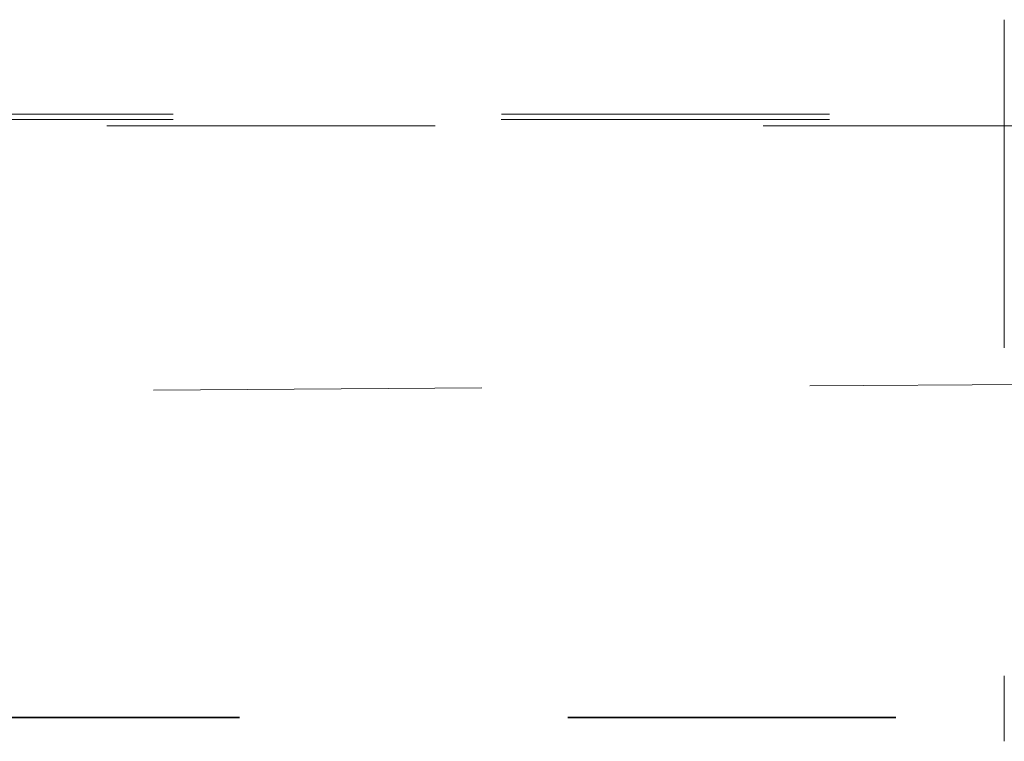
# Model space of a CAD drawing. Header units: metres. Extents: x -16.9 to 14.1, y -10.1 to 10.9.
# Tile 219 of 256: x -12.674 to -12.374, y 7.105 to 7.325. Entities that reach past the tile are written whole.
import ezdxf

# ---------------------------------------------------------------- set-up
doc = ezdxf.new("R2010")
doc.units = ezdxf.units.M
doc.linetypes.add('Ligne de quadrillage', pattern=[0.022225, 0.0127, -0.003175, 0.003175, -0.003175])
doc.linetypes.add('Tiret', pattern=[0.00635, 0.003175, -0.003175])
doc.layers.add('S-BEAM-HDLN', color=1, linetype='Tiret', lineweight=18)
doc.layers.add('S-GRID', color=1, linetype='Continuous', lineweight=9)

msp = doc.modelspace()

# ---------------------------------------------------------------- linework, layer by layer
at = {"layer": 'S-BEAM-HDLN'}
for p, q in [((-12.37382, 7.32521), (-12.37382, 7.10529)), ((12.17298, 7.2964), (-15.04723, 7.2964)), ((12.17295, 7.29484), (-15.04725, 7.29484)), ((-15.04725, 7.29284), (12.17295, 7.29284))]:
    msp.add_line(p, q, dxfattribs=at)
at = {"layer": 'S-BEAM-HDLN', "lineweight": 35}
msp.add_line((-14.90682, 7.11259), (12.09015, 7.11259), dxfattribs=at)
at = {"layer": 'S-GRID', "linetype": 'Ligne de quadrillage'}
msp.add_line((2.06667, 7.30871), (-16.11272, 7.1895), dxfattribs=at)

doc.saveas('drawing.dxf')
